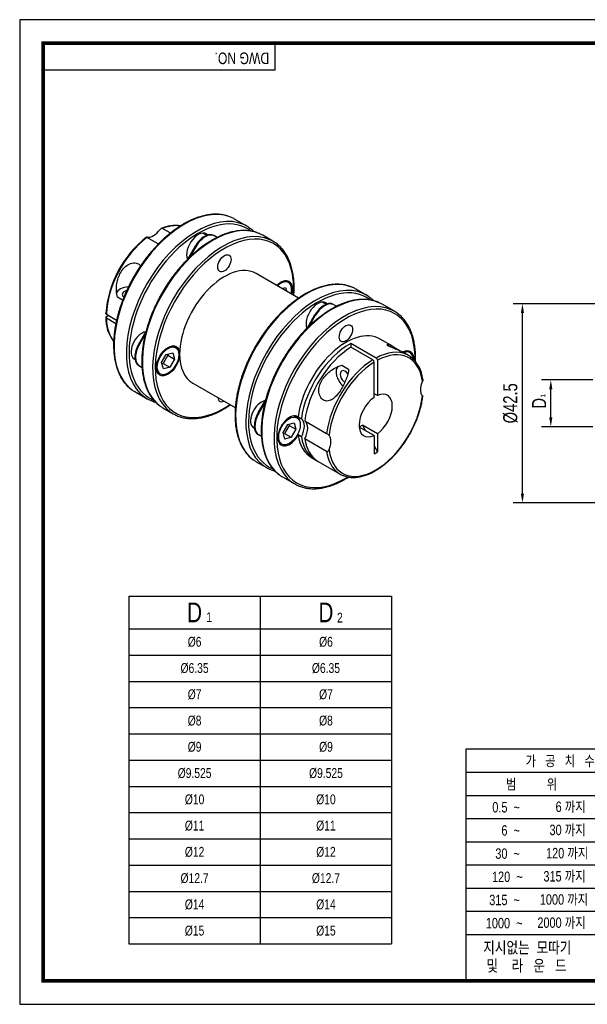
# Model space of a CAD drawing. Header units: millimetres. Extents: x 0 to 297, y 0 to 210.
# Tile 1 of 2: x 0 to 121, y 0 to 210. Entities that reach past the tile are written whole.
import ezdxf
from ezdxf.enums import TextEntityAlignment as Align

# ---------------------------------------------------------------- set-up
doc = ezdxf.new("R2010")
doc.units = ezdxf.units.MM
doc.header["$LTSCALE"] = 5
doc.layers.get('0').update_dxf_attribs({"linetype": 'CONTINUOUS'})
doc.layers.get('Defpoints').update_dxf_attribs({"linetype": 'CONTINUOUS'})
for name, color, linetype in [('BM', 2, 'CONTINUOUS'), ('D', 7, 'CONTINUOUS'), ('DIM', 7, 'CONTINUOUS')]:
    doc.layers.add(name, color=color, linetype=linetype)
doc.styles.get("Standard").update_dxf_attribs({"font": 'Gulim.ttf', "width": 0.8, "height": 3})
doc.dimstyles.new('LIM', dxfattribs={"dimtxt": 2, "dimasz": 2, "dimexe": 2, "dimexo": 1, "dimgap": 1, "dimtad": 1, "dimdec": 3, "dimzin": 9, "dimdsep": 46, "dimtxsty": 'Standard', "dimcen": 3, "dimclrd": 1, "dimclre": 1, "dimadec": 0, "dimazin": 0, "dimtfac": 1, "dimtdec": 3, "dimtmove": 0, "dimatfit": 3, "dimfxl": 0, "dimtolj": 1, "dimtzin": 0, "dimarcsym": 0})

# ---------------------------------------------------------------- blocks, each defined once
blk = doc.blocks.new('*D190')
at = {"layer": 'Defpoints', "color": 0}
for p in [(113.19, 133.18), (123.16, 133.18), (123.16, 123.18)]:
    blk.add_point(p, dxfattribs=at)
at = {"layer": 'DIM', "color": 1, "lineweight": -2}
for p, q in [((122.16, 133.18), (111.19, 133.18)), ((113.19, 125.18), (113.19, 131.18)), ((122.16, 123.18), (111.19, 123.18))]:
    blk.add_line(p, q, dxfattribs=at)
at = {"layer": 'DIM', "color": 1}
for points in [[(112.86, 131.18), (113.53, 131.18), (113.19, 133.18)], [(112.86, 125.18), (113.53, 125.18), (113.19, 123.18)]]:
    blk.add_solid(points, dxfattribs=at)
at = {"layer": 'DIM', "color": 0, "insert": (110.69, 128.18), "char_height": 3, "attachment_point": 5, "rotation": 90}
blk.add_mtext('\\A1;D', dxfattribs=at)
blk = doc.blocks.new('*D191')
at = {"layer": 'Defpoints', "color": 0}
for p in [(107.14, 149.43), (132.56, 149.43), (132.56, 106.93)]:
    blk.add_point(p, dxfattribs=at)
at = {"layer": 'DIM', "color": 1, "lineweight": -2}
for p, q in [((131.56, 149.43), (105.14, 149.43)), ((107.14, 108.93), (107.14, 147.43)), ((131.56, 106.93), (105.14, 106.93))]:
    blk.add_line(p, q, dxfattribs=at)
at = {"layer": 'DIM', "color": 1}
for points in [[(106.81, 147.43), (107.48, 147.43), (107.14, 149.43)], [(106.81, 108.93), (107.48, 108.93), (107.14, 106.93)]]:
    blk.add_solid(points, dxfattribs=at)
at = {"layer": 'DIM', "color": 0, "insert": (104.6, 128.18), "char_height": 3, "attachment_point": 5, "rotation": 90}
blk.add_mtext('\\A1;%%c42.5', dxfattribs=at)

msp = doc.modelspace()

# ---------------------------------------------------------------- linework, layer by layer
for p, q in [((54.43705, 199.23234), (54.43705, 205)), ((54.43705, 199.23234), (5, 199.23234)), ((23.27061, 87.08026), (23.27061, 12.88026)), ((23.27061, 87.08026), (79.27061, 87.08026)), ((79.27061, 87.08026), (79.27061, 12.88026)), ((95.07575, 54.43705), (95.07575, 5)), ((147.8086, 54.43705), (95.07575, 54.43705)), ((147.8086, 49.42948), (95.07575, 49.42948)), ((147.8086, 44.48577), (95.07575, 44.48577)), ((147.8086, 39.54207), (95.07575, 39.54207)), ((147.8086, 34.59837), (95.07575, 34.59837)), ((147.8086, 29.65466), (95.07575, 29.65466)), ((147.8086, 24.71096), (95.07575, 24.71096)), ((147.8086, 19.76725), (95.07575, 19.76725)), ((147.8086, 14.82355), (95.07575, 14.82355)), ((23.27061, 12.88026), (79.27061, 12.88026))]:
    msp.add_line(p, q)
at = {"color": 4}
for p, q in [((51.27061, 87.08026), (51.27061, 12.88026)), ((23.27061, 80.08026), (79.27061, 80.08026))]:
    msp.add_line(p, q, dxfattribs=at)
at = {"color": 1}
for p, q in [((23.27061, 74.48026), (79.27061, 74.48026)), ((23.27061, 68.88026), (79.27061, 68.88026)), ((23.27061, 63.28026), (79.27061, 63.28026)), ((23.27061, 57.68026), (79.27061, 57.68026)), ((23.27061, 52.08026), (79.27061, 52.08026)), ((23.27061, 46.48026), (79.27061, 46.48026)), ((23.27061, 40.88026), (79.27061, 40.88026)), ((23.27061, 35.28026), (79.27061, 35.28026)), ((23.27061, 29.68026), (79.27061, 29.68026)), ((23.27061, 24.08026), (79.27061, 24.08026)), ((23.27061, 18.48026), (79.27061, 18.48026))]:
    msp.add_line(p, q, dxfattribs=at)
msp.add_lwpolyline([(297, 210), (0, 210), (0, 0), (297, 0)], close=True)
msp.add_lwpolyline([(292, 205, 0.8, 0.8, 0), (5, 205, 0.8, 0.8, 0), (5, 5, 0.8, 0.8, 0), (292, 5, 0.8, 0.8, 0)], format="xyseb", close=True)
at = {"layer": 'BM', "linetype": 'Continuous'}
for p, q in [((48.39109, 165.97063), (45.77479, 167.48115)), ((30.44976, 165.47801), (32.12924, 164.50836)), ((39.85151, 163.99679), (39.02441, 164.47431)), ((41.39244, 163.97316), (41.53386, 163.89151)), ((42.07958, 163.57644), (41.53386, 163.89151)), ((53.97723, 162.74547), (51.7852, 164.01104)), ((29.5415, 162.15971), (27.1219, 163.55667)), ((37.39244, 161.66376), (35.84919, 158.99078)), ((37.53386, 161.58211), (36.27878, 159.40825)), ((37.39244, 161.66376), (37.53386, 161.58211)), ((59.45147, 150.63599), (50.38508, 155.87047)), ((57.28089, 153.93393), (56.63137, 154.30893)), ((55.94444, 152.66077), (56.65589, 152.8514)), ((56.65589, 152.8514), (56.84652, 152.13995)), ((73.84693, 151.27369), (71.6549, 152.53926)), ((21.9308, 150.15819), (20.82716, 150.79537)), ((65.30736, 149.29985), (64.48026, 149.77738)), ((66.9897, 149.19457), (66.84828, 149.27622)), ((66.9897, 149.19457), (67.53542, 148.8795)), ((79.85734, 147.80358), (77.24105, 149.3141)), ((18.46813, 147.20366), (20.64878, 145.94466)), ((18.46813, 146.38717), (20.49348, 145.21783)), ((18.4683, 146.71386), (18.89239, 146.95871)), ((61.30503, 144.29384), (62.84828, 146.96682)), ((61.73462, 144.71132), (62.9897, 146.88517)), ((62.9897, 146.88517), (62.84828, 146.96682)), ((26.91623, 143.51844), (25.37162, 140.8431)), ((26.76877, 142.93644), (25.51304, 140.76145)), ((25.37162, 140.8431), (25.51304, 140.76145)), ((75.94986, 137.84429), (70.57584, 140.94697)), ((70.57584, 140.94697), (70.57584, 140.13048)), ((79.60983, 140.26772), (76.81518, 141.88121)), ((30.24824, 136.87288), (31.24824, 138.60493)), ((31.24824, 138.60493), (32.61426, 138.97096)), ((31.49891, 138.6721), (31.56607, 138.42143)), ((33.23926, 140.05349), (32.58974, 140.42849)), ((32.61426, 138.97096), (32.98029, 137.60493)), ((75.24275, 137.43604), (70.57584, 140.13048)), ((82.8963, 138.37028), (81.51429, 139.16818)), ((83.161, 138.99204), (82.51148, 139.36704)), ((24.40312, 137.64949), (24.5807, 137.54696)), ((30.61426, 135.50686), (30.24824, 136.87288)), ((30.56607, 136.68938), (30.3154, 136.62221)), ((31.56607, 138.42143), (30.56607, 136.68938)), ((30.56607, 136.68938), (31.98029, 135.87288)), ((31.56607, 138.42143), (32.98029, 137.60493)), ((32.98029, 137.60493), (31.98029, 135.87288)), ((75.52559, 129.4209), (75.52559, 136.94594)), ((76.2327, 137.35419), (76.2327, 129.82915)), ((25.37162, 136.2243), (25.51304, 136.14265)), ((25.51304, 136.14265), (26.05954, 135.82712)), ((29.33974, 134.79932), (29.98926, 134.42432)), ((31.98029, 135.87288), (30.61426, 135.50686)), ((68.64485, 136.29164), (70.10268, 135.44997)), ((36.88508, 132.48779), (45.9508, 127.25369)), ((24.52479, 130.67507), (27.14109, 129.16455)), ((76.2327, 129.82915), (75.52559, 130.2374)), ((50.82746, 126.14616), (52.37207, 128.8215)), ((50.96889, 126.06451), (52.22462, 128.2395)), ((30.5352, 127.20496), (32.72723, 125.93939)), ((50.96889, 126.06451), (50.82746, 126.14616)), ((57.12834, 123.66305), (58.49437, 124.02907)), ((59.11937, 125.1116), (58.46985, 125.4866)), ((58.49437, 124.02907), (58.86039, 122.66305)), ((59.3264, 125.27608), (60.03351, 124.86784)), ((60.74061, 124.45959), (65.40752, 121.76515)), ((49.85896, 122.95255), (50.03654, 122.85002)), ((56.12834, 121.93099), (57.12834, 123.66305)), ((56.49437, 120.56497), (56.12834, 121.93099)), ((57.44618, 123.47954), (56.44618, 121.74749)), ((57.37901, 123.73021), (57.44618, 123.47954)), ((57.44618, 123.47954), (58.86039, 122.66305)), ((58.86039, 122.66305), (57.86039, 120.93099)), ((75.52559, 121.29686), (72.36133, 123.12375)), ((76.2327, 121.70511), (73.03377, 123.55202)), ((73.03377, 123.55202), (73.71013, 122.34502)), ((50.96889, 121.44571), (50.82746, 121.52736)), ((51.51539, 121.13018), (50.96889, 121.44571)), ((55.21985, 119.85744), (55.86937, 119.48244)), ((56.44618, 121.74749), (56.19551, 121.68032)), ((56.44618, 121.74749), (57.86039, 120.93099)), ((57.86039, 120.93099), (56.49437, 120.56497)), ((60.03351, 121.02515), (59.3264, 121.4334)), ((65.40752, 117.92247), (60.74061, 120.61691)), ((75.52559, 121.29686), (75.52559, 117.43514)), ((76.2327, 121.70511), (76.2327, 117.84339)), ((75.52559, 119.10525), (76.2327, 117.84339)), ((75.52559, 117.43514), (76.2327, 117.84339)), ((50.4049, 115.73318), (52.59693, 114.46761)), ((62.21518, 116.59327), (62.92229, 116.18502)), ((63.6294, 115.77677), (68.2963, 113.08233)), ((55.99105, 112.50802), (58.60734, 110.9975))]:
    msp.add_line(p, q, dxfattribs=at)
for centre, radius, start, end in [((33.08948, 159.21901), 6.89299, 80.1826446, 114.7593894), ((41.44314, 145.52514), 23.164, 128.5548287, 175.4270878), ((25.90661, 146.19059), 7.56321, 177.3008164, 219.3696186), ((74.90114, 136.91222), 0.62536, 3.0908614, 56.8891817), ((75.60824, 137.32047), 0.62536, 3.0908617, 56.8891814), ((79.04398, 132.68485), 6.89427, 5.2577647, 51.6498574), ((64.39364, 119.83361), 2.18147, 45.2307219, 62.3047015)]:
    msp.add_arc(centre, radius, start, end, dxfattribs=at)
for centre, major_axis, ratio, start_param, end_param in [((35.14979, 149.07811), (-10.625, -18.40304), 0.577350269, 3.198439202, 6.223047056), ((37.76609, 147.56759), (10.625, 18.40304), 0.577350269, 0.060169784, 3.085579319), ((38.04893, 147.40429), (-10.425, -18.05663), 0.577350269, 3.062064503, 6.283185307), ((41.1602, 145.608), (10.625, 18.40304), 0.577350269, 0.056749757, 3.081686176), ((28.78583, 152.75234), (-7.3, -12.64397), 0.577350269, 3.370095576, 3.765109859), ((35.14979, 149.07811), (-10.625, -18.40304), 0.577350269, 3.141592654, 3.198439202), ((37.76609, 147.56759), (10.625, 18.40304), 0.577350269, 0, 0.060169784), ((37.76609, 147.56759), (10.625, 18.40304), 0.577350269, 6.225790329, 6.283185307), ((43.35223, 144.34243), (-10.625, -18.40304), 0.577350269, 3.201590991, 6.225790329), ((28.50299, 166.79608), (-1.75, -3.03109), 0.577350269, 0.206486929, 1.364309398), ((43.63508, 144.17913), (10.425, 18.05663), 0.577350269, 0, 4.008113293), ((38.04893, 161.28473), (-1.75, -3.03109), 0.577350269, 2.956044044, 5.880216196), ((39.39244, 160.50906), (2, 3.4641), 0.577350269, 0, 1.570796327), ((39.53386, 160.42741), (2, 3.4641), 0.577350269, 0, 1.570796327), ((41.1602, 145.608), (10.625, 18.40304), 0.577350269, 0, 0.056749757), ((28.78583, 152.75234), (7.3, 12.64397), 0.577350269, 0.947279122, 2.321941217), ((43.35223, 144.34243), (-10.625, -18.40304), 0.577350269, 3.085579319, 3.201590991), ((43.63508, 144.17913), (10.425, 18.05663), 0.577350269, 5.416664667, 6.283185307), ((43.63508, 144.17913), (-6.75, -11.69134), 0.577350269, 3.141592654, 5.497787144), ((61.0299, 134.13622), (10.625, 18.40304), 0.577350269, 0.056846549, 3.081454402), ((63.22193, 132.87065), (-10.625, -18.40304), 0.577350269, 3.201762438, 6.227171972), ((55.65589, 151.11935), (1.75, 3.03109), 0.577350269, 0, 1.134457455), ((55.65589, 151.11935), (-1.625, -2.81458), 0.577350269, 2.043318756, 4.239866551), ((55.65589, 151.11935), (1.75, 3.03109), 0.577350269, 5.148727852, 6.283185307), ((23.35883, 151.41535), (-2.75, 0), 0.577350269, -1.496730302, -0.154743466), ((23.35883, 151.41535), (1.5, 0), 0.577350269, 1.959353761, 3.830945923), ((63.50478, 132.70735), (10.425, 18.05663), 0.577350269, 0, 3.220739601), ((66.61605, 130.91106), (10.625, 18.40304), 0.577350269, 0.056749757, 3.081686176), ((61.0299, 134.13622), (10.625, 18.40304), 0.577350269, 0, 0.056846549), ((63.22193, 132.87065), (-10.625, -18.40304), 0.577350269, 3.084197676, 3.201762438), ((69.23234, 129.40054), (-10.625, -18.40304), 0.577350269, 3.201590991, 6.225790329), ((69.51518, 129.23724), (10.425, 18.05663), 0.577350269, 0, 3.955631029), ((63.50478, 146.58779), (1.75, 3.03109), 0.577350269, 0, 2.73860472), ((64.84828, 145.81212), (-2, -3.4641), 0.577350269, 3.141592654, 4.71238898), ((64.9897, 145.73047), (-2, -3.4641), 0.577350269, 3.141592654, 4.71238898), ((63.50478, 146.58779), (1.75, 3.03109), 0.577350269, 6.097636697, 6.283185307), ((63.50478, 132.70735), (10.425, 18.05663), 0.577350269, 6.203657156, 6.283185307), ((66.61605, 130.91106), (10.625, 18.40304), 0.577350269, 0, 0.056749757), ((69.23234, 129.40054), (-10.625, -18.40304), 0.577350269, 3.085579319, 3.201590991), ((69.51518, 129.23724), (10.425, 18.05663), 0.577350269, 5.469102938, 6.283185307), ((28.78583, 152.75234), (7.3, 12.64397), 0.577350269, 2.390447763, 2.911997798), ((26.02812, 140.46407), (-1.625, -2.81458), 0.577350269, 3.557476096, 6.283185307), ((69.51518, 129.23724), (-7.3, -12.64397), 0.577350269, 3.141592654, 5.335906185), ((27.37162, 139.6884), (2, 3.4641), 0.577350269, 1.570796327, 3.141592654), ((27.51304, 139.60675), (2, 3.4641), 0.577350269, 1.570796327, 3.141592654), ((70.22229, 128.82899), (7.3, 12.64397), 0.577350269, 0.75114489, 2.194313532), ((43.63508, 144.17913), (6.75, 11.69134), 0.577350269, 2.35619449, 3.141592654), ((70.9294, 128.42074), (7.3, 12.64397), 0.577350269, 0.819651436, 2.194313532), ((75.5963, 125.72631), (-7.3, -12.64397), 0.577350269, 3.201412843, 3.892737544), ((75.87915, 125.56301), (-7.1, -12.29756), 0.577350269, 2.491458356, 3.891772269), ((81.536, 136.17746), (1.75, 3.03109), 0.577350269, 5.461848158, 7.025493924), ((81.536, 136.17746), (-1.625, -2.81458), 0.577350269, 2.431883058, 3.79569356), ((75.5963, 125.72631), (-7.3, -12.64397), 0.577350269, 3.96124409, 5.335906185), ((75.87915, 125.56301), (7.1, 12.29756), 0.577350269, 0.820616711, 2.220930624), ((75.5963, 125.72631), (-7.3, -12.64397), 0.577350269, 3.084427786, 3.201412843), ((69.37376, 133.78916), (1.375, -2.38157), 0.577350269, 3.296034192, 5.257184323), ((69.37376, 133.78916), (-0.75, 1.29904), 0.577350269, 0, 2.26325213), ((69.37376, 133.78916), (-0.75, 1.29904), 0.577350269, 4.91772613, 6.283185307), ((87.89996, 132.50323), (-1.75, -3.03109), 0.577350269, 4.918875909, 6.076698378), ((35.14979, 149.07811), (-10.625, -18.40304), 0.577350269, 6.223047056, 6.283185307), ((75.87915, 125.56301), (-2.5, -4.33013), 0.577350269, 0.885565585, 3.826823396), ((37.76609, 147.56759), (10.625, 18.40304), 0.577350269, 3.085579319, 3.201590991), ((38.04893, 147.40429), (-10.425, -18.05663), 0.577350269, 0, 0.079146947), ((43.63508, 130.29869), (1, 1.73205), 0.577350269, 2.403260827, 3.87992448), ((43.63508, 130.29869), (1, 1.73205), 0.577350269, 2.403260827, 3.87992448), ((51.48396, 125.76713), (-1.625, -2.81458), 0.577350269, 3.557476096, 6.283185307), ((75.87915, 125.56301), (7.1, 12.29756), 0.577350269, 2.491458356, 5.362523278), ((75.87915, 125.56301), (2.5, 4.33013), 0.577350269, 0.885565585, 3.826823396), ((41.1602, 145.608), (10.625, 18.40304), 0.577350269, 3.081686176, 3.141592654), ((43.35223, 144.34243), (-10.625, -18.40304), 0.577350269, 6.225790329, 6.283185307), ((52.82746, 124.99146), (-2, -3.4641), 0.577350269, 4.71238898, 6.283185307), ((52.96889, 124.90981), (-2, -3.4641), 0.577350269, 4.71238898, 6.283185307), ((43.35223, 144.34243), (-10.625, -18.40304), 0.577350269, 0, 0.060169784), ((57.49437, 122.29702), (-1.75, -3.03109), 0.577350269, 3.09354557, 7.902028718), ((58.20148, 121.88877), (1.75, 3.03109), 0.577350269, 4.760436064, 6.235138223), ((58.90858, 121.48052), (1.75, 3.03109), 0.577350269, 4.760436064, 6.235138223), ((69.31536, 129.35261), (-3.34051, 6.05827), 0.59003206, 3.061330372, 3.253374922), ((69.51518, 129.23724), (7.3, 12.64397), 0.577350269, 2.518075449, 3.141592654), ((70.22229, 128.82899), (7.3, 12.64397), 0.577350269, 2.518075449, 3.190043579), ((70.9294, 128.42074), (7.3, 12.64397), 0.577350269, 2.518075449, 3.141592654), ((63.85833, 118.62279), (1.75, 3.03109), 0.577350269, 4.918875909, 6.076698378), ((75.5963, 125.72631), (7.3, 12.64397), 0.577350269, 2.518075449, 3.084693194), ((61.0299, 134.13622), (10.625, 18.40304), 0.577350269, 3.081454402, 3.141592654), ((63.22193, 132.87065), (-10.625, -18.40304), 0.577350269, 6.227171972, 6.283185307), ((63.22193, 132.87065), (-10.625, -18.40304), 0.577350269, 0, 0.059998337), ((66.61605, 130.91106), (10.625, 18.40304), 0.577350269, 3.081686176, 3.141592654), ((69.23234, 129.40054), (-10.625, -18.40304), 0.577350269, 6.225790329, 6.283185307), ((75.5963, 125.72631), (7.3, 12.64397), 0.577350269, 3.084693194, 3.202023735), ((69.23234, 129.40054), (-10.625, -18.40304), 0.577350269, 0, 0.060169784)]:
    msp.add_ellipse(centre, major_axis=major_axis, ratio=ratio, start_param=start_param, end_param=end_param, dxfattribs=at)
for centre, major_axis in [((43.63508, 158.05957), (1, 1.73205)), ((43.63508, 158.05957), (-1, -1.73205)), ((69.51518, 143.11768), (1, 1.73205)), ((69.51518, 143.11768), (1, 1.73205)), ((31.61426, 137.23891), (1.75, 3.03109)), ((31.61426, 137.23891), (-1.625, -2.81458)), ((57.49437, 122.29702), (-1.625, -2.81458))]:
    msp.add_ellipse(centre, major_axis=major_axis, ratio=0.577350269, dxfattribs=at)
for points, knots in [([(45.12951, 167.80962), (45.00409, 167.86579), (44.76277, 167.97276), (44.33314, 168.12459), (43.87096, 168.25803), (43.39252, 168.3644), (42.90306, 168.4427), (42.402, 168.49298), (41.89034, 168.51506), (41.36875, 168.50887), (40.838, 168.47436), (40.29889, 168.41154), (39.75225, 168.32048), (39.19892, 168.20129), (38.63975, 168.05415), (38.07561, 167.87929), (37.50735, 167.67699), (36.93584, 167.44757), (36.36193, 167.19141), (35.78647, 166.90891), (35.21031, 166.60052), (34.63428, 166.26673), (34.05922, 165.90806), (33.48594, 165.52506), (32.91527, 165.11832), (32.34801, 164.68844), (31.78495, 164.23606), (31.22689, 163.76187), (30.67462, 163.26655), (30.1289, 162.75084), (29.5905, 162.21548), (29.06019, 161.66125), (28.5387, 161.08897), (28.02677, 160.49945), (27.52512, 159.89354), (27.03446, 159.27213), (26.55548, 158.63609), (26.08887, 157.98636), (25.63528, 157.32385), (25.19535, 156.64952), (24.76971, 155.96434), (24.35897, 155.26928), (23.96372, 154.56534), (23.58452, 153.85353), (23.22191, 153.13485), (22.87641, 152.41035), (22.54853, 151.68105), (22.23874, 150.94799), (21.94749, 150.21222), (21.67519, 149.47477), (21.42226, 148.73671), (21.18906, 147.99907), (20.97594, 147.2629), (20.78322, 146.52926), (20.61119, 145.79918), (20.46013, 145.07369), (20.33026, 144.35382), (20.2218, 143.64061), (20.13494, 142.93505), (20.06982, 142.23816), (20.02658, 141.55093), (20.00532, 140.87433), (20.00611, 140.20935), (20.02898, 139.55695), (20.07395, 138.91806), (20.141, 138.29365), (20.23008, 137.68463), (20.34109, 137.09193), (20.47391, 136.51645), (20.62837, 135.95907), (20.80428, 135.42067), (21.00136, 134.90208), (21.21934, 134.40415), (21.45785, 133.92766), (21.7165, 133.47337), (21.99483, 133.04201), (22.29242, 132.63417), (22.60852, 132.25077), (22.94343, 131.89117), (23.2934, 131.56029), (23.61512, 131.28823), (23.80392, 131.15262), (23.88422, 131.09528)], [0, 0, 0, 0, 0.009755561, 0.022161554, 0.034579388, 0.047013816, 0.059468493, 0.07194583, 0.084446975, 0.096971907, 0.109519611, 0.12208831, 0.134675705, 0.147279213, 0.159896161, 0.172523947, 0.18516015, 0.197802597, 0.2104494, 0.223098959, 0.235749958, 0.2484012, 0.261051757, 0.273701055, 0.28634868, 0.298994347, 0.31163788, 0.32427919, 0.336918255, 0.349555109, 0.362189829, 0.374822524, 0.387453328, 0.400082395, 0.412709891, 0.425335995, 0.437960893, 0.450584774, 0.463207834, 0.475830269, 0.48845228, 0.501074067, 0.51369583, 0.526317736, 0.538939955, 0.551562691, 0.564186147, 0.576810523, 0.589436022, 0.602062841, 0.614691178, 0.627321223, 0.63995316, 0.652587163, 0.665223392, 0.67786199, 0.690503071, 0.703146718, 0.715792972, 0.728441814, 0.741093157, 0.753746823, 0.766402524, 0.779059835, 0.791718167, 0.804376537, 0.817033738, 0.829688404, 0.842338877, 0.854983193, 0.86761909, 0.880244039, 0.892855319, 0.905450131, 0.918025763, 0.930579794, 0.943110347, 0.955616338, 0.968097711, 0.980555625, 0.992992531, 1, 1, 1, 1]), ([(30.44976, 165.47801), (30.40445, 165.50417), (30.34994, 165.5124), (30.2382, 165.49732), (30.18099, 165.47425), (30.07524, 165.41121), (30.02574, 165.37113), (29.93526, 165.28316), (29.89452, 165.23569), (29.85703, 165.18574)], [0, 0, 0, 0, 0.25, 0.25, 0.5, 0.5, 0.75, 0.75, 1, 1, 1, 1]), ([(51.14074, 164.3384), (51.09288, 164.36126), (50.91737, 164.44476), (50.56353, 164.57915), (50.10898, 164.72644), (49.63625, 164.84617), (49.15263, 164.93807), (48.65696, 165.00198), (48.15039, 165.03776), (47.63352, 165.0453), (47.10712, 165.02454), (46.57197, 164.97546), (46.02888, 164.89809), (45.47869, 164.79253), (44.92225, 164.65894), (44.36041, 164.4975), (43.79404, 164.30848), (43.224, 164.09218), (42.65115, 163.84895), (42.07634, 163.57918), (41.50041, 163.2833), (40.92421, 162.96177), (40.34857, 162.61511), (39.77433, 162.24385), (39.2023, 161.84856), (38.63328, 161.42983), (38.06808, 160.98829), (37.5075, 160.52461), (36.95232, 160.03945), (36.40332, 159.53355), (35.86127, 159.00763), (35.32694, 158.46246), (34.80108, 157.89884), (34.28441, 157.31758), (33.77769, 156.71952), (33.2816, 156.10551), (32.79689, 155.47649), (32.32413, 154.8332), (31.86435, 154.17712), (31.41691, 153.5071), (30.98725, 152.83195), (30.63763, 152.25475), (30.45473, 151.94044), (30.38879, 151.82687)], [0, 0, 0, 0, 0.007530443, 0.032306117, 0.05710019, 0.08192305, 0.106783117, 0.131686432, 0.156636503, 0.181634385, 0.206678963, 0.231767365, 0.256895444, 0.282058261, 0.307250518, 0.332466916, 0.35770242, 0.382952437, 0.408212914, 0.433480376, 0.458751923, 0.484025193, 0.509297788, 0.534568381, 0.559835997, 0.585099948, 0.610359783, 0.635615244, 0.660866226, 0.686112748, 0.711354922, 0.736592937, 0.761827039, 0.787057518, 0.812284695, 0.837508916, 0.862730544, 0.887949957, 0.913167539, 0.938383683, 0.963598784, 0.988813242, 1, 1, 1, 1]), ([(49.96065, 164.7591), (49.84946, 164.87083), (49.61917, 165.08834), (49.29163, 165.36476), (49.09418, 165.50641), (49.00336, 165.57113)], [0.96750741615, 0.96750741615, 0.96750741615, 0.96750741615, 0.97964029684, 0.9920788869, 1, 1, 1, 1]), ([(27.14896, 163.62224), (27.07395, 163.63554), (27.01888, 163.64567), (26.99968, 163.63751), (27.0046, 163.63047), (27.04302, 163.6032), (27.07659, 163.58283), (27.1219, 163.55667)], [0, 0, 0, 0, 0.5, 0.5, 0.75, 0.75, 1, 1, 1, 1]), ([(58.43215, 151.22723), (58.4395, 151.32359), (58.46225, 151.6495), (58.48851, 152.1994), (58.49908, 152.87048), (58.48758, 153.52947), (58.45398, 154.17544), (58.39829, 154.80741), (58.32054, 155.42447), (58.2208, 156.02568), (58.09919, 156.61013), (57.95584, 157.17694), (57.79094, 157.72522), (57.60472, 158.2541), (57.39745, 158.76277), (57.16947, 159.25039), (56.92113, 159.71619), (56.65286, 160.15945), (56.36514, 160.57943), (56.05841, 160.97563), (55.73345, 161.34699), (55.38988, 161.69476), (55.03181, 162.01191), (54.75061, 162.23865), (54.60317, 162.33871), (54.5758, 162.35725)], [0.4567373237, 0.4567373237, 0.4567373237, 0.4567373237, 0.4672987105, 0.492561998, 0.5178296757, 0.543101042, 0.5683750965, 0.5936504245, 0.6189246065, 0.6441952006, 0.669459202, 0.6947130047, 0.7199523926, 0.7451725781, 0.7703683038, 0.7955340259, 0.8206641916, 0.8457536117, 0.8707979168, 0.8957940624, 0.9207408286, 0.945639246, 0.9704928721, 0.9953078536, 1, 1, 1, 1]), ([(20.82716, 150.79537), (20.70162, 151.2082), (20.6437, 151.63536), (20.59613, 152.50153), (20.61072, 152.93321), (20.75303, 154.21103), (20.98277, 155.06259), (21.76256, 156.59497), (22.33858, 157.3006), (23.42455, 157.93773), (23.82443, 158.07845), (24.61183, 158.14815), (24.99376, 158.07436), (25.48005, 157.79504), (25.63364, 157.65714), (25.75644, 157.49262)], [0, 0, 0, 0, 0.0625, 0.0625, 0.125, 0.125, 0.25, 0.25, 0.375, 0.375, 0.4375, 0.4375, 0.5, 0.5, 0.5366165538, 0.5366165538, 0.5366165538, 0.5366165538]), ([(71.00961, 152.86774), (70.8842, 152.9239), (70.64288, 153.03088), (70.21325, 153.1827), (69.75107, 153.31614), (69.27263, 153.42252), (68.78317, 153.50081), (68.2821, 153.55109), (67.77045, 153.57318), (67.24886, 153.56698), (66.71811, 153.53247), (66.179, 153.46965), (65.63236, 153.37859), (65.07903, 153.2594), (64.51986, 153.11226), (63.95572, 152.93741), (63.38746, 152.7351), (62.81595, 152.50569), (62.24204, 152.24952), (61.66658, 151.96702), (61.09041, 151.65863), (60.51439, 151.32484), (59.93932, 150.96617), (59.36605, 150.58317), (58.79538, 150.17643), (58.22812, 149.74655), (57.66506, 149.29418), (57.107, 148.81998), (56.55472, 148.32466), (56.009, 147.80895), (55.47061, 147.27359), (54.94029, 146.71937), (54.4188, 146.14708), (53.90687, 145.55756), (53.40523, 144.95165), (52.91457, 144.33024), (52.43559, 143.69421), (51.96898, 143.04447), (51.51538, 142.38196), (51.07546, 141.70764), (50.64982, 141.02245), (50.23908, 140.32739), (49.84383, 139.62345), (49.46462, 138.91164), (49.10201, 138.19297), (48.75652, 137.46846), (48.42864, 136.73916), (48.11885, 136.0061), (47.82759, 135.27033), (47.5553, 134.53288), (47.30237, 133.79482), (47.06917, 133.05718), (46.85605, 132.32102), (46.66333, 131.58737), (46.4913, 130.85729), (46.34024, 130.1318), (46.21037, 129.41194), (46.10191, 128.69872), (46.01505, 127.99316), (45.94993, 127.29627), (45.90669, 126.60904), (45.88543, 125.93245), (45.88621, 125.26747), (45.90909, 124.61506), (45.95406, 123.97618), (46.02111, 123.35176), (46.11018, 122.74275), (46.22119, 122.15005), (46.35402, 121.57456), (46.50848, 121.01718), (46.68439, 120.47878), (46.88147, 119.9602), (47.09945, 119.46226), (47.33795, 118.98577), (47.5966, 118.53148), (47.87494, 118.10012), (48.17253, 117.69228), (48.48863, 117.30888), (48.82354, 116.94929), (49.17351, 116.61841), (49.49523, 116.34634), (49.68402, 116.21073), (49.76433, 116.15339)], [0, 0, 0, 0, 0.009755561, 0.022161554, 0.034579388, 0.047013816, 0.059468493, 0.07194583, 0.084446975, 0.096971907, 0.109519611, 0.12208831, 0.134675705, 0.147279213, 0.159896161, 0.172523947, 0.18516015, 0.197802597, 0.2104494, 0.223098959, 0.235749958, 0.2484012, 0.261051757, 0.273701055, 0.28634868, 0.298994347, 0.31163788, 0.32427919, 0.336918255, 0.349555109, 0.362189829, 0.374822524, 0.387453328, 0.400082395, 0.412709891, 0.425335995, 0.437960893, 0.450584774, 0.463207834, 0.475830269, 0.48845228, 0.501074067, 0.51369583, 0.526317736, 0.538939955, 0.551562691, 0.564186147, 0.576810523, 0.589436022, 0.602062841, 0.614691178, 0.627321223, 0.63995316, 0.652587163, 0.665223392, 0.67786199, 0.690503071, 0.703146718, 0.715792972, 0.728441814, 0.741093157, 0.753746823, 0.766402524, 0.779059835, 0.791718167, 0.804376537, 0.817033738, 0.829688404, 0.842338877, 0.854983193, 0.86761909, 0.880244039, 0.892855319, 0.905450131, 0.918025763, 0.930579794, 0.943110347, 0.955616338, 0.968097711, 0.980555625, 0.992992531, 1, 1, 1, 1]), ([(30.38879, 151.82687), (30.31117, 151.69152), (30.12052, 151.35825), (29.786, 150.74686), (29.41736, 150.0364), (29.06231, 149.31348), (28.72548, 148.58687), (28.40628, 147.85552), (28.10544, 147.12103), (27.82333, 146.38431), (27.56039, 145.64643), (27.31699, 144.90844), (27.09349, 144.17139), (26.89024, 143.43632), (26.70753, 142.70428), (26.54564, 141.97629), (26.40484, 141.25341), (26.28534, 140.53664), (26.18734, 139.82702), (26.11102, 139.12554), (26.0565, 138.43322), (26.02392, 137.75103), (26.01335, 137.07995), (26.02485, 136.42095), (26.05845, 135.77499), (26.11415, 135.14301), (26.1919, 134.52596), (26.29163, 133.92475), (26.41325, 133.34029), (26.5566, 132.77349), (26.7215, 132.22521), (26.90772, 131.69632), (27.11498, 131.18766), (27.34297, 130.70004), (27.59131, 130.23423), (27.85958, 129.79097), (28.1473, 129.37099), (28.45403, 128.97478), (28.77898, 128.60346), (29.12256, 128.25555), (29.48059, 127.93896), (29.74853, 127.72152), (29.8834, 127.62959), (29.89567, 127.62123)], [0, 0, 0, 0, 0.01332019, 0.038586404, 0.063854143, 0.089122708, 0.114392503, 0.139663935, 0.164937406, 0.190213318, 0.215492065, 0.240774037, 0.266059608, 0.29134914, 0.316642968, 0.341941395, 0.367244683, 0.392553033, 0.417866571, 0.443185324, 0.468509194, 0.493837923, 0.519171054, 0.544507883, 0.569847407, 0.595188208, 0.62052786, 0.645863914, 0.671193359, 0.696512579, 0.721817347, 0.747102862, 0.772363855, 0.797594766, 0.822790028, 0.847944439, 0.873053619, 0.898114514, 0.923125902, 0.948088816, 0.973006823, 0.997886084, 1, 1, 1, 1]), ([(76.59658, 149.64147), (76.54873, 149.66432), (76.37322, 149.74782), (76.01937, 149.88221), (75.56482, 150.0295), (75.09209, 150.14924), (74.60847, 150.24113), (74.1128, 150.30504), (73.60624, 150.34082), (73.08936, 150.34836), (72.56296, 150.3276), (72.02781, 150.27852), (71.48472, 150.20115), (70.93453, 150.0956), (70.37809, 149.962), (69.81625, 149.80056), (69.24989, 149.61154), (68.67985, 149.39525), (68.10699, 149.15201), (67.53218, 148.88224), (66.95625, 148.58636), (66.38005, 148.26484), (65.80442, 147.91817), (65.23018, 147.54691), (64.65814, 147.15162), (64.08912, 146.73289), (63.52392, 146.29135), (62.96334, 145.82767), (62.40816, 145.34251), (61.85916, 144.83661), (61.31712, 144.31069), (60.78279, 143.76552), (60.25692, 143.2019), (59.74026, 142.62064), (59.23353, 142.02258), (58.73745, 141.40858), (58.25273, 140.77955), (57.77998, 140.13626), (57.32019, 139.48018), (56.87275, 138.81017), (56.4431, 138.13501), (56.09347, 137.55781), (55.91057, 137.2435), (55.84464, 137.12994)], [0, 0, 0, 0, 0.007530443, 0.032306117, 0.05710019, 0.08192305, 0.106783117, 0.131686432, 0.156636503, 0.181634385, 0.206678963, 0.231767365, 0.256895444, 0.282058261, 0.307250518, 0.332466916, 0.35770242, 0.382952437, 0.408212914, 0.433480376, 0.458751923, 0.484025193, 0.509297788, 0.534568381, 0.559835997, 0.585099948, 0.610359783, 0.635615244, 0.660866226, 0.686112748, 0.711354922, 0.736592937, 0.761827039, 0.787057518, 0.812284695, 0.837508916, 0.862730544, 0.887949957, 0.913167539, 0.938383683, 0.963598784, 0.988813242, 1, 1, 1, 1]), ([(75.41649, 150.06216), (75.30531, 150.17389), (75.07502, 150.3914), (74.74747, 150.66782), (74.55002, 150.80947), (74.4592, 150.87419)], [0.96750741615, 0.96750741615, 0.96750741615, 0.96750741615, 0.97964029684, 0.9920788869, 1, 1, 1, 1]), ([(18.46813, 147.20366), (18.39334, 147.24684), (18.35094, 147.30681), (18.35102, 147.36867), (18.35106, 147.37023), (18.35112, 147.37179)], [0, 0, 0, 0, 0.5, 0.5, 0.5129469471, 0.5129469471, 0.5129469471, 0.5129469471]), ([(84.36006, 137.11656), (84.36185, 137.16298), (84.37142, 137.43528), (84.37919, 137.92859), (84.36769, 138.58759), (84.33409, 139.23355), (84.2784, 139.86553), (84.20065, 140.48258), (84.10091, 141.08379), (83.9793, 141.66825), (83.83595, 142.23505), (83.67105, 142.78333), (83.48483, 143.31222), (83.27756, 143.82088), (83.04957, 144.3085), (82.80124, 144.77431), (82.53297, 145.21756), (82.24525, 145.63755), (81.93851, 146.03375), (81.61356, 146.40511), (81.26999, 146.75287), (80.91192, 147.07002), (80.63072, 147.29677), (80.48328, 147.39682), (80.45591, 147.41536)], [0.4873788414, 0.4873788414, 0.4873788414, 0.4873788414, 0.492561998, 0.5178296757, 0.543101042, 0.5683750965, 0.5936504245, 0.6189246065, 0.6441952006, 0.669459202, 0.6947130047, 0.7199523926, 0.7451725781, 0.7703683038, 0.7955340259, 0.8206641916, 0.8457536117, 0.8707979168, 0.8957940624, 0.9207408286, 0.945639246, 0.9704928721, 0.9953078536, 1, 1, 1, 1]), ([(18.4683, 146.71386), (18.39453, 146.67127), (18.35111, 146.61158), (18.35093, 146.48966), (18.3934, 146.43031), (18.46813, 146.38717)], [0, 0, 0, 0, 0.5, 0.5, 1, 1, 1, 1]), ([(78.62643, 140.35593), (78.44459, 140.46092), (78.35759, 140.548), (78.30435, 140.6655), (78.32986, 140.70052), (78.47703, 140.75147), (78.67052, 140.71589), (79.17845, 140.5119), (79.49934, 140.33891), (80.24213, 139.88667), (80.68427, 139.59996), (81.03233, 139.39424)], [0, 0, 0, 0, 0.0625, 0.0625, 0.125, 0.125, 0.25, 0.25, 0.375, 0.375, 0.4904354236, 0.4904354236, 0.4904354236, 0.4904354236]), ([(81.51943, 139.1649), (81.42782, 139.21743), (81.25669, 139.30094), (80.75372, 139.5134), (80.38426, 139.65049), (79.75022, 139.88016), (79.52249, 139.96195), (79.0558, 140.14481), (78.80827, 140.25095), (78.62643, 140.35593)], [0.6560738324, 0.6560738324, 0.6560738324, 0.6560738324, 0.75, 0.75, 0.875, 0.875, 0.9375, 0.9375, 1, 1, 1, 1]), ([(55.84464, 137.12994), (55.76701, 136.99458), (55.57637, 136.66131), (55.24184, 136.04992), (54.8732, 135.33946), (54.51815, 134.61654), (54.18133, 133.88993), (53.86212, 133.15858), (53.56128, 132.4241), (53.27918, 131.68737), (53.01623, 130.9495), (52.77283, 130.21151), (52.54934, 129.47445), (52.34608, 128.73938), (52.16337, 128.00734), (52.00149, 127.27935), (51.86068, 126.55647), (51.74118, 125.8397), (51.64319, 125.13008), (51.56686, 124.42861), (51.51235, 123.73628), (51.47977, 123.05409), (51.4692, 122.38301), (51.4807, 121.72401), (51.5143, 121.07805), (51.56999, 120.44607), (51.64774, 119.82902), (51.74748, 119.22781), (51.86909, 118.64335), (52.01244, 118.07655), (52.17734, 117.52827), (52.36356, 116.99938), (52.57083, 116.49072), (52.79881, 116.0031), (53.04715, 115.53729), (53.31542, 115.09404), (53.60314, 114.67405), (53.90987, 114.27785), (54.23483, 113.90653), (54.5784, 113.55861), (54.93644, 113.24203), (55.20438, 113.02458), (55.33924, 112.93265), (55.35152, 112.92429)], [0, 0, 0, 0, 0.01332019, 0.038586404, 0.063854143, 0.089122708, 0.114392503, 0.139663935, 0.164937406, 0.190213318, 0.215492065, 0.240774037, 0.266059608, 0.29134914, 0.316642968, 0.341941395, 0.367244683, 0.392553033, 0.417866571, 0.443185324, 0.468509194, 0.493837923, 0.519171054, 0.544507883, 0.569847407, 0.595188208, 0.62052786, 0.645863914, 0.671193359, 0.696512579, 0.721817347, 0.747102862, 0.772363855, 0.797594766, 0.822790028, 0.847944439, 0.873053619, 0.898114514, 0.923125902, 0.948088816, 0.973006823, 0.997886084, 1, 1, 1, 1]), ([(70.10268, 135.44997), (70.10389, 135.10891), (70.02999, 134.75786), (69.83205, 134.03344), (69.70473, 133.66684), (69.26821, 132.55888), (68.89806, 131.78839), (67.99538, 130.32696), (67.44266, 129.60789), (66.46558, 128.90788), (66.11236, 128.74022), (65.39929, 128.62761), (65.04266, 128.68679), (64.42967, 129.03888), (64.17405, 129.33052), (63.83703, 130.04985), (63.75847, 130.46569), (63.76601, 131.73052), (64.08915, 132.57989), (65.02534, 134.02114), (65.64773, 134.64633), (66.6843, 135.40961), (67.0534, 135.63954), (67.82558, 136.03042), (68.22394, 136.1938), (68.64485, 136.29164)], [0, 0, 0, 0, 0.0625, 0.0625, 0.125, 0.125, 0.25, 0.25, 0.375, 0.375, 0.4375, 0.4375, 0.5, 0.5, 0.5625, 0.5625, 0.625, 0.625, 0.75, 0.75, 0.875, 0.875, 0.9375, 0.9375, 1, 1, 1, 1]), ([(85.91025, 133.31746), (85.91415, 133.29027), (85.91575, 133.26216), (85.9145, 133.1724), (85.90454, 133.10948), (85.8736, 132.98715), (85.85285, 132.92813), (85.82835, 132.87069)], [0.3854283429, 0.3854283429, 0.3854283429, 0.3854283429, 0.5, 0.5, 0.75, 0.75, 1, 1, 1, 1]), ([(27.82338, 128.82012), (27.93538, 128.77009), (28.16568, 128.66815), (28.55844, 128.52978), (28.84198, 128.44641), (28.97319, 128.41156)], [0, 0, 0, 0, 0.00870878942, 0.02111646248, 0.0315715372, 0.0315715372, 0.0315715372, 0.0315715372]), ([(68.77706, 112.8416), (68.84883, 112.80874), (69.02277, 112.72976), (69.35234, 112.61624), (69.74045, 112.51031), (70.14458, 112.43207), (70.55928, 112.38189), (70.98503, 112.35989), (71.42063, 112.36624), (71.86528, 112.401), (72.31796, 112.46417), (72.77767, 112.55566), (73.24335, 112.67529), (73.71394, 112.8228), (74.18836, 112.99783), (74.66555, 113.19997), (75.14445, 113.42873), (75.62403, 113.68356), (76.10325, 113.96385), (76.58111, 114.26895), (77.0566, 114.59814), (77.52876, 114.95071), (77.99663, 115.32585), (78.45925, 115.72277), (78.9157, 116.14058), (79.36505, 116.57841), (79.80639, 117.03532), (80.23883, 117.51033), (80.6615, 118.00246), (81.07353, 118.51066), (81.4741, 119.03387), (81.86237, 119.571), (82.23757, 120.12094), (82.59891, 120.68253), (82.94566, 121.25462), (83.27711, 121.83602), (83.59255, 122.42551), (83.89135, 123.02189), (84.17286, 123.62392), (84.43651, 124.23035), (84.68173, 124.83994), (84.90801, 125.45145), (85.11485, 126.06358), (85.30183, 126.67518), (85.46845, 127.28463), (85.61467, 127.8921), (85.73889, 128.49098), (85.84249, 129.08286), (85.88892, 129.43138), (85.91472, 129.6286)], [0, 0, 0, 0, 0.011379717, 0.03242034, 0.053492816, 0.074613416, 0.095794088, 0.117041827, 0.138358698, 0.159742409, 0.181187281, 0.202685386, 0.224227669, 0.245804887, 0.267408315, 0.28903018, 0.310663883, 0.332304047, 0.353946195, 0.375586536, 0.397223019, 0.41885427, 0.44047945, 0.462098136, 0.483710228, 0.505315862, 0.526915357, 0.54850916, 0.570097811, 0.591681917, 0.613262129, 0.634839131, 0.656413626, 0.677986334, 0.699557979, 0.721129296, 0.74270097, 0.764273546, 0.785847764, 0.807424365, 0.829004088, 0.850587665, 0.872175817, 0.893769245, 0.915368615, 0.936974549, 0.958587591, 0.980208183, 1, 1, 1, 1]), ([(85.82835, 129.74367), (85.87737, 129.68537), (85.91367, 129.64275), (85.91542, 129.62843), (85.91544, 129.62796), (85.91539, 129.62753)], [0, 0, 0, 0, 0.5, 0.5, 0.5184914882, 0.5184914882, 0.5184914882, 0.5184914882]), ([(33.41118, 125.59353), (33.44465, 125.57762), (33.6084, 125.49999), (33.9492, 125.37141), (34.40338, 125.22395), (34.87621, 125.10426), (35.3598, 125.01235), (35.85548, 124.94844), (36.36204, 124.91266), (36.87892, 124.90512), (37.40532, 124.92589), (37.94047, 124.97497), (38.48356, 125.05234), (39.03375, 125.15789), (39.59019, 125.29149), (40.15203, 125.45292), (40.71839, 125.64194), (41.28843, 125.85824), (41.86129, 126.10147), (42.4361, 126.37124), (43.01203, 126.66713), (43.58823, 126.98865), (44.16386, 127.33531), (44.61094, 127.62436), (44.86594, 127.79679), (44.92996, 127.84056)], [0, 0, 0, 0, 0.0052732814, 0.0301053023, 0.0549557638, 0.0798350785, 0.1047516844, 0.1297116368, 0.1547184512, 0.1797731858, 0.2048747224, 0.2300201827, 0.2552054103, 0.2804254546, 0.3056750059, 0.3309487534, 0.3562416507, 0.3815490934, 0.4068670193, 0.4321919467, 0.4575209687, 0.482851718, 0.5081817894, 0.533509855, 0.5420080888, 0.5420080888, 0.5420080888, 0.5420080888]), ([(65.40752, 117.92247), (65.45283, 117.89631), (65.50649, 117.88857), (65.61383, 117.90619), (65.66737, 117.93138), (65.76202, 118.00082), (65.80407, 118.04522), (65.87581, 118.14399), (65.90544, 118.19788), (65.92995, 118.25533)], [0, 0, 0, 0, 0.25, 0.25, 0.5, 0.5, 0.75, 0.75, 1, 1, 1, 1]), ([(53.27923, 114.12319), (53.39122, 114.07315), (53.62152, 113.97121), (54.01429, 113.83284), (54.29783, 113.74948), (54.42903, 113.71462)], [0, 0, 0, 0, 0.00870878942, 0.02111646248, 0.0315715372, 0.0315715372, 0.0315715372, 0.0315715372]), ([(59.29129, 110.65164), (59.32475, 110.63573), (59.48851, 110.5581), (59.8293, 110.42952), (60.28349, 110.28206), (60.75632, 110.16237), (61.23991, 110.07047), (61.73559, 110.00656), (62.24215, 109.97078), (62.75903, 109.96324), (63.28543, 109.984), (63.82058, 110.03308), (64.36367, 110.11045), (64.91386, 110.216), (65.4703, 110.3496), (66.03213, 110.51104), (66.5985, 110.70006), (67.16854, 110.91635), (67.7414, 111.15958), (68.31621, 111.42936), (68.89214, 111.72524), (69.46834, 112.04676), (69.87559, 112.29202), (70.09068, 112.4269), (70.11414, 112.44167)], [0, 0, 0, 0, 0.0052732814, 0.0301053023, 0.0549557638, 0.0798350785, 0.1047516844, 0.1297116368, 0.1547184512, 0.1797731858, 0.2048747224, 0.2300201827, 0.2552054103, 0.2804254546, 0.3056750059, 0.3309487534, 0.3562416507, 0.3815490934, 0.4068670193, 0.4321919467, 0.4575209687, 0.482851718, 0.5081817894, 0.5112826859, 0.5112826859, 0.5112826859, 0.5112826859])]:
    msp.add_open_spline(points, degree=3, knots=knots, dxfattribs=at)

# ---------------------------------------------------------------- texts
at = {"color": 0}
for s, insert, char_height, width, attachment_point in [('D', (37.27061, 83.58026), 4.2, 28, 5), ('D', (65.27061, 83.58026), 4.2, 28, 5), ('1', (39.76643, 83.60514), 2.1, 6.3, 1), ('2', (67.63681, 83.52468), 2.1, 3.36, 1), ('%%c6', (37.27061, 77.28026), 2.1, 28, 5), ('%%c6', (65.27061, 77.28026), 2.1, 28, 5), ('%%c6.35', (37.27061, 71.68026), 2.1, 28, 5), ('%%c6.35', (65.27061, 71.68026), 2.1, 28, 5), ('%%c7', (37.27061, 66.08026), 2.1, 28, 5), ('%%c7', (65.27061, 66.08026), 2.1, 28, 5), ('%%c8', (37.27061, 60.48026), 2.1, 28, 5), ('%%c8', (65.27061, 60.48026), 2.1, 28, 5), ('%%c9', (37.27061, 54.88026), 2.1, 28, 5), ('%%c9', (65.27061, 54.88026), 2.1, 28, 5), ('%%c9.525', (37.27061, 49.28026), 2.1, 28, 5), ('%%c9.525', (65.27061, 49.28026), 2.1, 28, 5), ('%%c10', (37.27061, 43.68026), 2.1, 28, 5), ('%%c10', (65.27061, 43.68026), 2.1, 28, 5), ('%%c11', (37.27061, 38.08026), 2.1, 28, 5), ('%%c11', (65.27061, 38.08026), 2.1, 28, 5), ('%%c12', (37.27061, 32.48026), 2.1, 28, 5), ('%%c12', (65.27061, 32.48026), 2.1, 28, 5), ('%%c12.7', (37.27061, 26.88026), 2.1, 28, 5), ('%%c12.7', (65.27061, 26.88026), 2.1, 28, 5), ('%%c14', (37.27061, 21.28026), 2.1, 28, 5), ('%%c14', (65.27061, 21.28026), 2.1, 28, 5), ('%%c15', (37.27061, 15.68026), 2.1, 28, 5), ('%%c15', (65.27061, 15.68026), 2.1, 28, 5)]:
    msp.add_mtext(s, dxfattribs=dict(at, insert=insert, char_height=char_height, width=width, attachment_point=attachment_point))
at = {"layer": 'D', "width": 0.8}
msp.add_text('DWG NO.', height=2.471852, rotation=180, dxfattribs=at).set_placement((53.16809, 203.00065))
for s, p in [('가   공   치   수   허   용   치', (121.44218, 51.93326)), ('범          위', (109.08292, 46.95763))]:
    msp.add_text(s, height=2.2246672, dxfattribs=at).set_placement(p, align=Align.MIDDLE)
at = {"layer": 'D', "linetype": 'ByBlock', "width": 0.8}
for s, height, p in [('지시없는  모따기', 2.471852, (98.78304, 10.86753)), ('및    라   운   드', 2.4718525, (99.46232, 6.99683))]:
    msp.add_text(s, height=height, dxfattribs=at).set_placement(p)
at = {"layer": 'D', "char_height": 2.224667, "attachment_point": 6}
for s, insert, width in [('0.5  ~', (106.61106, 42.01392), 8.2310624), ('6 까지', (120.61823, 42.01392), 9.8035318), ('6  ~', (106.61106, 37.07022), 8.2310216), ('30 까지', (120.61823, 37.07022), 9.8034906), ('120 까지', (121.17583, 32.12651), 12.6524242), ('30  ~', (106.61106, 32.12651), 8.2310216), ('120  ~', (107.1976, 27.18281), 8.9379913), ('315 까지', (120.61823, 27.18281), 12.0977814), ('315  ~', (106.61106, 22.2391), 9.885083), ('1000 까지', (121.14261, 22.2391), 13.3822846), ('2000 까지', (120.61823, 17.2954), 12.974319), ('1000  ~', (107.17041, 17.2954), 14.528725)]:
    msp.add_mtext(s, dxfattribs=dict(at, insert=insert, width=width))
at = {"layer": 'DIM', "insert": (111.01667, 129.41529), "char_height": 1, "width": 5.6, "attachment_point": 1, "rotation": 90}
msp.add_mtext('1', dxfattribs=at)

# ---------------------------------------------------------------- dimensions: what is measured, and where the dimension line sits
at = {"layer": 'DIM'}
for base, p1, p2, text, picture, middle in [((107.14172, 149.42593), (132.55591, 106.92593), (132.55591, 149.42593), '%%c<>', '*D191', (104.60177, 128.17593)), ((113.19366, 133.17593), (123.15591, 123.17593), (123.15591, 133.17593), 'D', '*D190', (110.69166, 128.17593))]:
    dim = msp.add_linear_dim(base=base, p1=p1, p2=p2, angle=90, text=text, dimstyle='LIM', dxfattribs=at)
    dim.commit()
    dim.dimension.update_dxf_attribs({"geometry": picture, "text_midpoint": middle})

doc.saveas('drawing.dxf')
